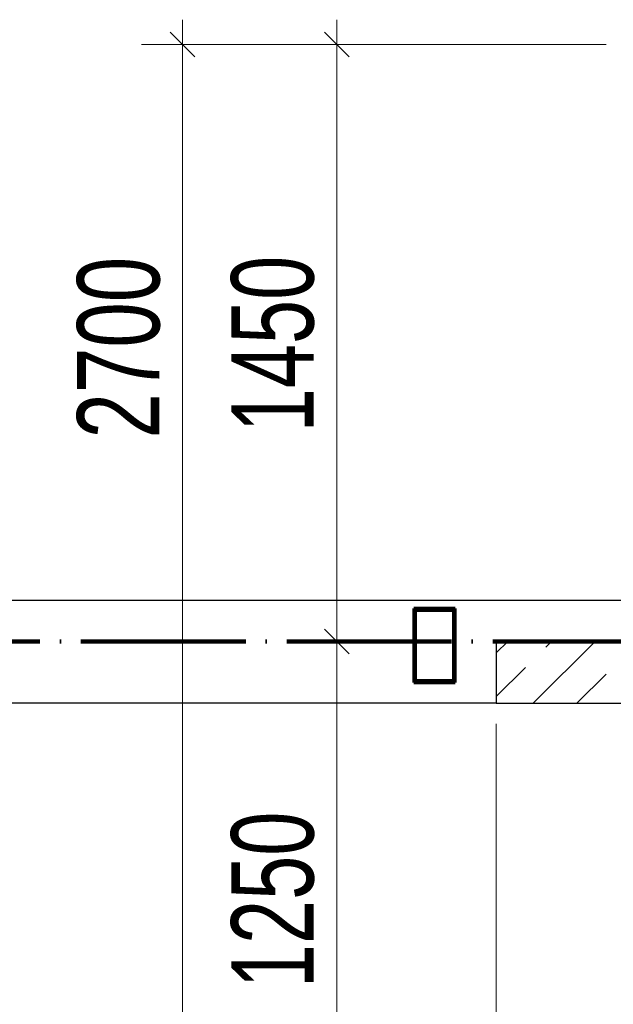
# Model space of a CAD drawing. Header units: millimetres. Extents: x 0 to 60000, y 0 to 29700.
# Tile 30 of 86: x 21711 to 23153, y 6393 to 8785. Entities that reach past the tile are written whole.
import ezdxf

# ---------------------------------------------------------------- set-up
doc = ezdxf.new("R2010")
doc.units = ezdxf.units.MM
for name, pattern in [('ALL_S16', [170, 100, -70]), ('STRICHPUNKT2_S11', [500, 400, -50, 0, -50]), ('STRICHPUNKT2_S5', [1100, 800, -100, 100, -100])]:
    doc.linetypes.add(name, pattern=pattern)
for name, color, linetype, lineweight in [('AS_Belki', 7, 'Continuous', 25), ('Ogólne', 7, 'Continuous', 25), ('Osie', 30, 'STRICHPUNKT2_S5', 18), ('Standard', 7, 'Continuous', 25), ('Ściana nośna', 7, 'Continuous', 70)]:
    doc.layers.add(name, color=color, linetype=linetype, lineweight=lineweight)
doc.styles.add('ARIAL', font='ARIAL.TTF')

msp = doc.modelspace()

# ---------------------------------------------------------------- linework, layer by layer
at = {"layer": 'AS_Belki', "color": 30, "linetype": 'Continuous', "lineweight": 70, "transparency": 33554687}
for p, q in [((22668.5, 7354.8), (22668.5, 7174.8)), ((22768.5, 7354.8), (22668.5, 7354.8)), ((22672.5, 7178.8), (22672.5, 7350.8)), ((22672.5, 7350.8), (22764.5, 7350.8)), ((22764.5, 7350.8), (22764.5, 7178.8)), ((22768.5, 7174.8), (22768.5, 7354.8)), ((22668.5, 7174.8), (22768.5, 7174.8)), ((22764.5, 7178.8), (22672.5, 7178.8))]:
    msp.add_line(p, q, dxfattribs=at)
at = {"layer": 'Ogólne', "color": 4, "linetype": 'Continuous', "lineweight": 13, "transparency": 33554687}
for p, q in [((22106.5, 8724.8), (22106.5, 8784.8)), ((22480.9, 8724.8), (22480.9, 8784.8)), ((22136.5, 8694.8), (22076.5, 8754.8)), ((22510.9, 8694.8), (22450.9, 8754.8)), ((22106.5, 8724.8), (22006.5, 8724.8)), ((22106.5, 8724.8), (22206.5, 8724.8)), ((22106.5, 8724.8), (23135, 8724.8)), ((22480.9, 8724.8), (22380.9, 8724.8)), ((22480.9, 8724.8), (22580.9, 8724.8)), ((22480.9, 7274.8), (22480.9, 8724.8)), ((22510.9, 7244.8), (22450.9, 7304.8)), ((22480.9, 7274.8), (22380.9, 7274.8)), ((22480.9, 7274.8), (22580.9, 7274.8)), ((22868.5, 5542.6), (22868.5, 7074.8))]:
    msp.add_line(p, q, dxfattribs=at)
for points in [[(22106.5, 6024.8), (22106.5, 7656.8), (22106.5, 7656.8), (22106.5, 8724.8)], [(22480.9, 6024.8), (22480.9, 6323.5), (22480.9, 6323.5), (22480.9, 7274.8)]]:
    msp.add_lwpolyline(points, dxfattribs=at)
at = {"layer": 'Osie', "color": 1, "linetype": 'STRICHPUNKT2_S11', "lineweight": 140, "transparency": 33554687}
msp.add_line((3356, 7274.8), (44814, 7274.8), dxfattribs=at)
at = {"layer": 'Standard', "color": 3, "linetype": 'Continuous', "lineweight": 25, "transparency": 33554687}
for p, q in [((18227, 7374.8), (23860, 7374.8)), ((22868.5, 7124.8), (19218.5, 7124.8))]:
    msp.add_line(p, q, dxfattribs=at)
at = {"layer": 'Ściana nośna', "color": 8, "linetype": 'Continuous', "lineweight": 35, "transparency": 33554687}
for p, q in [((22868.5, 7247), (22896.2, 7274.8)), ((22958.4, 7124.8), (23108.4, 7274.8))]:
    msp.add_line(p, q, dxfattribs=at)
at = {"layer": 'Ściana nośna', "color": 8, "linetype": 'ALL_S16', "lineweight": 35, "transparency": 33554687}
for p, q in [((22868.5, 7140.9), (23002.3, 7274.8)), ((23064.5, 7124.8), (23214.4, 7274.8))]:
    msp.add_line(p, q, dxfattribs=at)
at = {"layer": 'Ściana nośna', "color": 3, "linetype": 'Continuous', "lineweight": 25, "transparency": 33554687}
for p, q in [((22868.5, 7274.8), (22868.5, 7124.8)), ((23860, 7274.8), (22868.5, 7274.8)), ((22868.5, 7124.8), (23860, 7124.8))]:
    msp.add_line(p, q, dxfattribs=at)

# ---------------------------------------------------------------- texts
at = {"layer": 'Ogólne', "color": 3, "linetype": 'Continuous', "lineweight": 25, "transparency": 33554687, "char_height": 200, "attachment_point": 7, "rotation": 90, "style": 'ARIAL'}
for s, insert, width in [('\\W0.71;2700', (22053.1, 7767.6), 514.957), ('\\W0.69;1450', (22427.4, 7782.6), 513.243), ('\\W0.69;1250', (22427.4, 6432.6), 513.243)]:
    msp.add_mtext(s, dxfattribs=dict(at, insert=insert, width=width))

doc.saveas('drawing.dxf')
